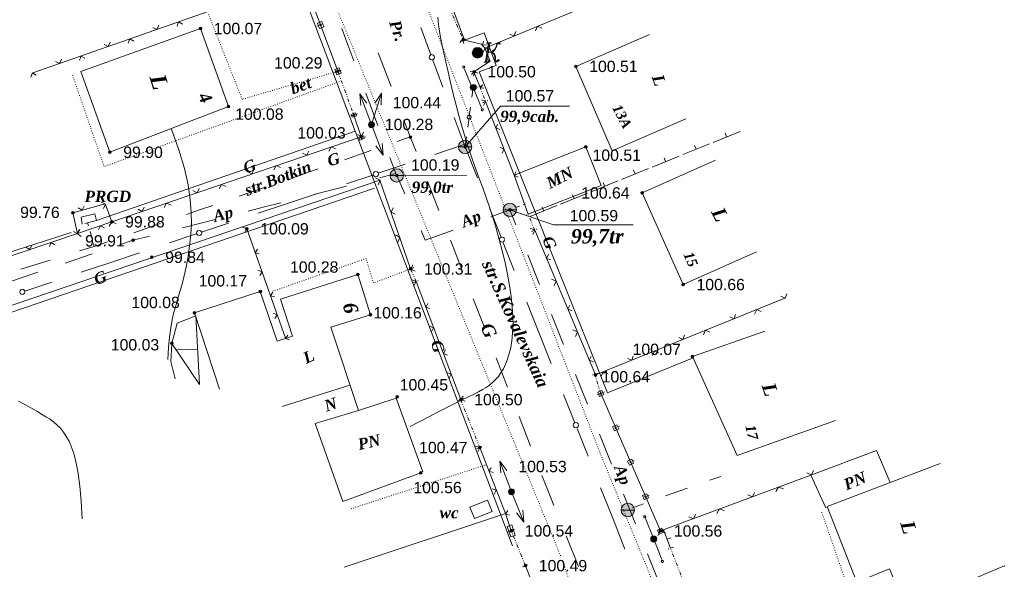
# Model space of a CAD drawing. Header units: millimetres. Extents: x 9396 to 25236, y 15106 to 31102.
# Tile 135 of 256: x 11527 to 11674, y 16177 to 16259. Entities that reach past the tile are written whole.
import ezdxf
from ezdxf.enums import TextEntityAlignment as Align

# ---------------------------------------------------------------- set-up
doc = ezdxf.new("R2010")
doc.units = ezdxf.units.MM
for name, pattern in [('DIVIDE', [1.25, 0.5, -0.25, 0, -0.25, 0, -0.25]), ('DOT', [0.25, 0, -0.25]), ('HIDDEN', [0.375, 0.25, -0.125])]:
    doc.linetypes.add(name, pattern=pattern)
for name, color, linetype, lineweight, true_color in [('1001010', 7, 'Continuous', 9, 0x000000), ('10010110', 7, 'Continuous', 20, 0xa25100), ('1060000', 7, 'Continuous', 9, 0x000000), ('1070000', 7, 'DOT', 9, 0x000000), ('2030012', 7, 'Continuous', 9, 0x000000), ('21100200', 7, 'HIDDEN', 0, 0x800080), ('3000105', 7, 'DIVIDE', 9, 0x000000), ('3000113', 7, 'Continuous', 9, 0x000000), ('3000130', 7, 'Continuous', 9, 0x000000), ('3000220', 7, 'Continuous', 9, 0x000000), ('3000260', 7, 'Continuous', 9, 0x000000), ('5010210', 7, 'Continuous', 20, 0x008000), ('5010410', 7, 'Continuous', 9, 0x000000), ('5010420', 7, 'Continuous', 9, 0x000000), ('6011210', 1, 'Continuous', 9, 0xff0000), ('8010110', 7, 'Continuous', 20, 0x0080ff), ('8010120', 7, 'Continuous', 20, 0x0080ff), ('9010110', 7, 'Continuous', 9, 0x000000), ('9010120', 7, 'Continuous', 20, 0x000000)]:
    doc.layers.add(name, color=color, linetype=linetype, lineweight=lineweight, true_color=true_color)
doc.styles.add('1', font='timesbi.ttf', dxfattribs={"height": 0.00127})
doc.styles.add('10', font='timesbi.ttf', dxfattribs={"height": 0.001481})
doc.styles.add('12', font='timesbi.ttf', dxfattribs={"height": 0.001693})
doc.styles.add('2', font='timesbi.ttf', dxfattribs={"height": 0.001693})
doc.styles.add('3', font='timesbi.ttf', dxfattribs={"height": 0.001693})
doc.styles.add('9', font='timesbi.ttf', dxfattribs={"height": 0.001693})
doc.styles.add('F2', font='arial.ttf', dxfattribs={"height": 0.001693})

# ---------------------------------------------------------------- blocks, each defined once
blk = doc.blocks.new('SYMBOL21100200')
at = {"true_color": 0x800080}
h = blk.add_hatch(color=216, dxfattribs=at)
edge = h.paths.add_edge_path()
edge.add_arc((0, 0), 0.1, 0, 360)
at = {"color": 216, "linetype": 'Continuous', "lineweight": 0, "true_color": 0x800080}
blk.add_circle((0, 0), 0.1, dxfattribs=at)
blk = doc.blocks.new('SYMBOL5010410')
at = {"true_color": 0xffffff}
for points in [[(0.6715, 0.711), (0.8295, 0.711), (0.5925, -0.6715), (0.474, -0.711), (0.7505, -0.711), (0.6715, -0.6715), (0.9085, 0.711), (1.027, 0.711), (1.027, 0.7505), (0.711, 0.7505)], [(1, 0.05), (1.15, 0.15), (1.3035, 0.2765), (1.3825, 0.474), (1.4615, 0.711), (1.5405, 0.7505), (1.659, 0.7505), (1.6985, 0.6715), (1.659, 0.632), (1.58, 0.6715), (1.5405, 0.711), (1.4615, 0.632), (1.422, 0.4345), (1.264, 0.158), (1.106, 0.0395), (1.264, -0.079), (1.343, -0.316), (1.343, -0.553), (1.3825, -0.632), (1.501, -0.5925), (1.58, -0.5135), (1.6195, -0.5925), (1.4615, -0.6715), (1.3825, -0.711), (1.3035, -0.6715), (1.3035, -0.553), (1.3035, -0.316), (1.2245, -0.1185), (1.106, 0)], [(-0.0395, -0.0395), (0.0395, -0.0395), (0.0395, 0.0395), (-0.0395, 0.0395)]]:
    blk.add_hatch(color=7, dxfattribs=at).paths.add_polyline_path(points)
h = blk.add_hatch(color=7, dxfattribs=at)
edge = h.paths.add_edge_path()
edge.add_arc((0, 0), 0.395, 0, 360)
at = {"color": 18, "linetype": 'Continuous', "lineweight": 0, "true_color": 0x000000, "flags": 128}
for points in [[(0.6715, 0.711), (0.8295, 0.711), (0.5925, -0.6715), (0.474, -0.711), (0.7505, -0.711), (0.6715, -0.6715), (0.9085, 0.711), (1.027, 0.711), (1.027, 0.7505), (0.711, 0.7505), (0.6715, 0.711)], [(1, 0.05), (1, 0.05), (1.15, 0.15), (1.3035, 0.2765), (1.3825, 0.474), (1.4615, 0.711), (1.5405, 0.7505), (1.659, 0.7505), (1.6985, 0.6715), (1.659, 0.632), (1.58, 0.6715), (1.5405, 0.711), (1.4615, 0.632), (1.422, 0.4345), (1.264, 0.158), (1.106, 0.0395), (1.264, -0.079), (1.343, -0.316), (1.343, -0.553), (1.3825, -0.632), (1.501, -0.5925), (1.58, -0.5135), (1.6195, -0.5925), (1.4615, -0.6715), (1.3825, -0.711), (1.3035, -0.6715), (1.3035, -0.553), (1.3035, -0.316), (1.2245, -0.1185), (1.106, 0), (1, 0.05)], [(-0.0395, -0.0395), (0.0395, -0.0395), (0.0395, 0.0395), (-0.0395, 0.0395)]]:
    blk.add_lwpolyline(points, close=True, dxfattribs=at)
blk.add_lwpolyline([(1, 0.05), (0.8, 0.05)], dxfattribs=at)
at = {"color": 3, "linetype": 'Continuous', "lineweight": 0, "true_color": 0x00ea00}
blk.add_circle((0, 0), 0.395, dxfattribs=at)
blk = doc.blocks.new('SYMBOL5010420')
at = {"true_color": 0xffffff}
h = blk.add_hatch(color=7, dxfattribs=at)
edge = h.paths.add_edge_path()
edge.add_arc((0, 0), 0.5, 0, 360)
at = {"color": 18, "linetype": 'Continuous', "lineweight": 9, "true_color": 0x000000, "flags": 128}
blk.add_lwpolyline([(-0.5, 0), (0.5, 0)], dxfattribs=at)
at = {"color": 18, "linetype": 'Continuous', "lineweight": 9, "true_color": 0x000000}
blk.add_circle((0, 0), 0.5, dxfattribs=at)
blk = doc.blocks.new('SYMBOL2030012')
at = {"true_color": 0xffffff}
h = blk.add_hatch(color=7, dxfattribs=at)
edge = h.paths.add_edge_path()
edge.add_arc((0, 0), 0.225, 0, 360)
at = {"true_color": 0x000000}
h = blk.add_hatch(color=18, dxfattribs=at)
edge = h.paths.add_edge_path()
edge.add_arc((0, 0), 0.05, 0, 360)
at = {"color": 18, "linetype": 'Continuous', "lineweight": 0, "true_color": 0x000000}
for radius in [0.225, 0.05]:
    blk.add_circle((0, 0), radius, dxfattribs=at)

msp = doc.modelspace()

# ---------------------------------------------------------------- linework, layer by layer
at = {"layer": '1001010', "color": 253}
for p, q in [((11535.8, 16251.43), (11553.69, 16257.84)), ((11611.31, 16240.15), (11600.58, 16235.91)), ((11630.68, 16238.18), (11619.73, 16233.28)), ((11625.86, 16219.55), (11619.73, 16233.28)), ((11536.38, 16228.69), (11538.13, 16229.12)), ((11636.82, 16224.45), (11625.86, 16219.55)), ((11577.22, 16221.06), (11565.66, 16217.36)), ((11577.22, 16221.06), (11579.12, 16215.06)), ((11562.64, 16218.54), (11552.8, 16215.33)), ((11562.64, 16218.54), (11565.15, 16211.11)), ((11565.66, 16217.36), (11567.43, 16211.84)), ((11552.8, 16215.33), (11556.52, 16203.92)), ((11627.27, 16208.81), (11638.06, 16212.59)), ((11567.43, 16211.84), (11565.15, 16211.11)), ((11550.14, 16209.81), (11553.25, 16209.88)), ((11627.27, 16208.81), (11633.94, 16194.02)), ((11576.04, 16204.54), (11565.89, 16201.34)), ((11582.93, 16202.59), (11586.96, 16191.55)), ((11577.31, 16200.75), (11570.84, 16198.78)), ((11633.94, 16194.02), (11648.66, 16199.26)), ((11593.96, 16186.28, 2.33), (11596.61, 16187.34, 2.33))]:
    msp.add_line(p, q, dxfattribs=at)
for points in [[(11553.69, 16257.84, 0), (11557.86, 16246.18, 0), (11540.15, 16239.34, 0), (11535.8, 16251.43, 0)], [(11626.29, 16244.33, 0), (11615.27, 16239.57, 0), (11609.82, 16252.18, 0), (11620.84, 16256.94, 0)], [(11600.58, 16235.91, 0), (11602.69, 16230.09, 0), (11613.59, 16234.39, 0), (11611.31, 16240.15, 0)], [(11538.13, 16229.12, 0), (11537.91, 16230.14, 0), (11535.87, 16229.63, 0), (11536.01, 16228.61, 0)], [(11552.99, 16214.91, 0), (11550.19, 16213.81, 0), (11549.43, 16210.77, 0), (11549.27, 16208.04, 0), (11549.91, 16205.49, 0)], [(11552.99, 16214.91, 0), (11553.52, 16204.62, 0), (11549.43, 16210.77, 0)], [(11579.12, 16215.06, 0), (11573.16, 16213.17, 0), (11577.31, 16200.75, 0), (11582.93, 16202.59, 0)], [(11586.62, 16191.42, 0), (11574.98, 16187.11, 0), (11570.84, 16198.78, 0)], [(11647.22, 16186.2, 47.35), (11644.98, 16191.09, 47.35), (11654.8, 16194.75, 47.35), (11656.82, 16189.97, 47.35)], [(11673.89, 16177.51, 19.61), (11659.18, 16171.25, 16.99), (11656.71, 16177.06, 16.99), (11651.86, 16175.07, 16.99), (11647.39, 16186.37, 16.99), (11664.3, 16192.82, 16.99)], [(11596.61, 16187.34, 2.33), (11597.3, 16185.64, 2.33), (11594.65, 16184.58, 2.33), (11593.96, 16186.28, 2.33)]]:
    msp.add_polyline3d(points, dxfattribs=at)
at = {"layer": '1001010'}
for p in [(11611.31, 16240.15), (11673.89, 16177.51, 19.61)]:
    msp.add_point(p, dxfattribs=at)
at = {"layer": '10010110'}
for points in [[(11589.17, 16259.52, 0), (11589.22, 16258.98, 0), (11589.28, 16258.41, 0), (11589.37, 16257.79, 0), (11589.5, 16257.08, 0), (11589.65, 16256.26, 0), (11589.85, 16255.3, 0), (11590.09, 16254.17, 0), (11590.38, 16252.86, 0), (11590.71, 16251.38, 0), (11591.08, 16249.78, 0), (11591.49, 16248.09, 0), (11591.92, 16246.36, 0), (11592.38, 16244.62, 0), (11592.86, 16242.9, 0), (11593.35, 16241.25, 0), (11593.85, 16239.7, 0), (11594.35, 16238.22, 0), (11594.86, 16236.79, 0), (11595.38, 16235.4, 0), (11595.89, 16234.01, 0), (11596.4, 16232.6, 0), (11596.91, 16231.14, 0), (11597.41, 16229.61, 0), (11597.9, 16228, 0), (11598.37, 16226.32, 0), (11598.82, 16224.59, 0), (11599.23, 16222.85, 0), (11599.59, 16221.12, 0), (11599.9, 16219.42, 0), (11600.15, 16217.79, 0), (11600.32, 16216.25, 0), (11600.41, 16214.82, 0), (11600.43, 16213.5, 0), (11600.37, 16212.29, 0), (11600.26, 16211.17, 0), (11600.09, 16210.16, 0), (11599.87, 16209.24, 0), (11599.6, 16208.4, 0), (11599.3, 16207.65, 0), (11598.98, 16206.98, 0), (11598.62, 16206.38, 0), (11598.23, 16205.84, 0), (11597.82, 16205.36, 0), (11597.37, 16204.93, 0), (11596.9, 16204.53, 0), (11596.39, 16204.18, 0), (11595.86, 16203.85, 0), (11595.28, 16203.53, 0), (11594.62, 16203.2, 0), (11593.79, 16202.8, 0), (11592.74, 16202.29, 0), (11591.41, 16201.63, 0), (11589.73, 16200.78, 0), (11587.63, 16199.7, 0), (11585.06, 16198.35, 0)], [(11548.82, 16208.34, 0), (11548.91, 16210.13, 0), (11549.06, 16211.7, 0), (11549.25, 16213.09, 0), (11549.47, 16214.32, 0), (11549.72, 16215.42, 0), (11549.98, 16216.4, 0), (11550.25, 16217.31, 0), (11550.51, 16218.17, 0), (11550.76, 16218.99, 0), (11550.99, 16219.81, 0), (11551.22, 16220.65, 0), (11551.42, 16221.51, 0), (11551.62, 16222.44, 0), (11551.8, 16223.44, 0), (11551.97, 16224.54, 0), (11552.12, 16225.75, 0), (11552.26, 16227.11, 0), (11552.34, 16228.63, 0), (11552.32, 16230.35, 0), (11552.17, 16232.28, 0), (11551.84, 16234.47, 0), (11551.28, 16236.93, 0), (11550.47, 16239.7, 0), (11549.34, 16242.8, 0)], [(11536.02, 16184.55, 27.67), (11535.86, 16187.2, 27.67), (11535.66, 16189.44, 27.67), (11535.4, 16191.32, 27.67), (11535.11, 16192.88, 27.67), (11534.78, 16194.18, 27.67), (11534.42, 16195.25, 27.67), (11534.03, 16196.13, 27.67), (11533.62, 16196.87, 27.67), (11533.19, 16197.51, 27.67), (11532.74, 16198.07, 27.67), (11532.26, 16198.56, 27.67), (11531.74, 16199, 27.67), (11531.19, 16199.42, 27.67), (11530.58, 16199.81, 27.67), (11529.92, 16200.21, 27.67), (11529.2, 16200.62, 27.67), (11528.41, 16201.07, 27.67), (11527.52, 16201.56, 27.67), (11526.5, 16202.11, 27.67)]]:
    msp.add_polyline3d(points, dxfattribs=at)
at = {"layer": '1060000', "color": 253}
msp.add_line((11583.05, 16235.88), (11593.53, 16235.92), dxfattribs=at)
for points in [[(11593.26, 16240.15, 0), (11598.56, 16246.24, 0), (11608.87, 16246.24, 0)], [(11599.94, 16230.72, 0), (11606.49, 16228.51, 0), (11618.4, 16228.51, 0)]]:
    msp.add_polyline3d(points, dxfattribs=at)
at = {"layer": '1070000', "color": 253}
for p, q in [((11613.36, 16194.61), (11581.03, 16277.9)), ((11607.54, 16179), (11573.61, 16261.97)), ((11640.1, 16129.2, 14.21), (11613.36, 16194.61, 10.07)), ((11596.27, 16192.57), (11576.15, 16186.03))]:
    msp.add_line(p, q, dxfattribs=at)
for points in [[(11574.24, 16251.44, 0), (11559.92, 16247.26, 0), (11554.89, 16259.96, 0)], [(11574.47, 16249.9, 0), (11539.28, 16237.2, 0), (11534.52, 16250.96, 0)], [(11585.12, 16221.89, 0), (11579.55, 16219.8, 0), (11578.47, 16223.45, 0), (11564.48, 16218.56, 0)], [(11630.39, 16163.66, 16.66), (11650.86, 16173.2, 16.66), (11646.54, 16185.69, 16.66)], [(11607.76, 16178.32, 12.14), (11619.3, 16146.77, 12.14), (11619.5, 16142.19, 12.14), (11618.17, 16137.1, 12.14), (11606.16, 16132.39, 12.14)]]:
    msp.add_polyline3d(points, dxfattribs=at)
at = {"layer": '3000105', "color": 253}
for p, q in [((11589.17, 16265.15), (11592.98, 16256.15)), ((11592.52, 16255.96), (11593.53, 16256.39)), ((11574.71, 16251.61), (11573.68, 16251.23)), ((11574.24, 16251.44), (11576.62, 16244.89)), ((11595.9, 16249.37), (11594.88, 16248.97)), ((11595.44, 16249.19), (11596.33, 16246.93)), ((11595.86, 16246.75), (11596.88, 16247.15)), ((11576.15, 16244.72), (11577.19, 16245.09)), ((11603.16, 16230.28), (11602.14, 16229.87)), ((11603.67, 16227.7), (11602.69, 16230.09)), ((11603.2, 16227.51), (11604.22, 16227.93)), ((11585.58, 16222.09), (11584.57, 16221.65)), ((11585.93, 16220.02), (11585.12, 16221.89)), ((11585.47, 16219.82), (11586.48, 16220.26)), ((11613.15, 16206.3, 105.91), (11612.1, 16205.99, 105.91)), ((11613.54, 16203.29, 105.91), (11612.68, 16206.16, 105.91)), ((11613.06, 16203.14, 105.91), (11614.12, 16203.46, 105.91)), ((11593.08, 16202.55), (11592.06, 16202.14)), ((11592.61, 16202.36), (11595.45, 16195.19)), ((11594.99, 16195.01), (11596.01, 16195.41)), ((11600.63, 16182.92), (11599.61, 16182.51)), ((11602.28, 16177.53), (11600.17, 16182.74)), ((11624.44, 16180.31, 32.3), (11623.41, 16179.91, 32.3)), ((11627.12, 16172.09, 23.12), (11623.97, 16180.13, 41.48)), ((11601.82, 16177.34), (11602.84, 16177.76))]:
    msp.add_line(p, q, dxfattribs=at)
at = {"layer": '3000113', "color": 253}
for p, q in [((11514.6, 16212.81), (11580.53, 16235.16)), ((11599.29, 16185.32), (11575.2, 16177.29))]:
    msp.add_line(p, q, dxfattribs=at)
at = {"layer": '3000130', "color": 253}
for p, q in [((11574.24, 16251.44), (11569.03, 16265.42)), ((11571.09, 16258.17), (11571.33, 16258.26)), ((11573.68, 16251.23), (11573.91, 16251.32)), ((11576.62, 16244.89), (11577.72, 16241.67)), ((11577.19, 16245.08), (11576.95, 16245)), ((11578.36, 16241.67), (11578.12, 16241.59)), ((11613.54, 16203.29, 105.91), (11622.48, 16182.72, 105.91)), ((11614.09, 16203.53, 105.91), (11613.86, 16203.43, 105.91)), ((11616.33, 16198.39, 105.91), (11616.1, 16198.29, 105.91)), ((11618.56, 16193.24, 105.91), (11618.33, 16193.14, 105.91)), ((11620.8, 16188.09, 105.91), (11620.57, 16187.99, 105.91)), ((11600.17, 16182.74), (11599.29, 16185.32)), ((11599.6, 16182.55), (11599.84, 16182.63)), ((11623.04, 16182.93, 105.91), (11622.82, 16182.83, 105.91))]:
    msp.add_line(p, q, dxfattribs=at)
for points in [[(11572.13, 16258.1, 0), (11571.83, 16258.91, 0), (11571.17, 16258.66, 0), (11571.48, 16257.86, 0), (11572.13, 16258.1, 0)], [(11571.65, 16258.27, 0), (11571.71, 16258.29, 0), (11571.75, 16258.33, 0), (11571.77, 16258.38, 0), (11571.75, 16258.44, 0), (11571.71, 16258.48, 0), (11571.65, 16258.49, 0), (11571.6, 16258.48, 0), (11571.56, 16258.44, 0), (11571.54, 16258.38, 0), (11571.56, 16258.33, 0), (11571.6, 16258.29, 0), (11571.65, 16258.27, 0)], [(11574.72, 16251.16, 0), (11574.42, 16251.97, 0), (11573.76, 16251.73, 0), (11574.06, 16250.92, 0), (11574.72, 16251.16, 0)], [(11574.24, 16251.33, 0), (11574.3, 16251.35, 0), (11574.34, 16251.39, 0), (11574.35, 16251.44, 0), (11574.34, 16251.5, 0), (11574.3, 16251.54, 0), (11574.24, 16251.56, 0), (11574.18, 16251.54, 0), (11574.14, 16251.5, 0), (11574.13, 16251.44, 0), (11574.14, 16251.39, 0), (11574.18, 16251.35, 0), (11574.24, 16251.33, 0)], [(11576.22, 16244.98, 0), (11576.36, 16244.57, 0), (11577.02, 16244.8, 0), (11576.88, 16245.21, 0), (11576.22, 16244.98, 0)], [(11576.62, 16244.81, 0), (11576.67, 16244.82, 0), (11576.7, 16244.85, 0), (11576.71, 16244.89, 0), (11576.7, 16244.93, 0), (11576.67, 16244.96, 0), (11576.62, 16244.97, 0), (11576.58, 16244.96, 0), (11576.55, 16244.93, 0), (11576.54, 16244.89, 0), (11576.55, 16244.85, 0), (11576.58, 16244.82, 0), (11576.62, 16244.81, 0)], [(11577.39, 16241.57, 0), (11577.53, 16241.16, 0), (11578.19, 16241.38, 0), (11578.05, 16241.79, 0), (11577.39, 16241.57, 0)], [(11577.79, 16241.39, 0), (11577.83, 16241.4, 0), (11577.86, 16241.43, 0), (11577.87, 16241.47, 0), (11577.86, 16241.52, 0), (11577.83, 16241.55, 0), (11577.79, 16241.56, 0), (11577.75, 16241.55, 0), (11577.72, 16241.52, 0), (11577.71, 16241.47, 0), (11577.72, 16241.43, 0), (11577.75, 16241.4, 0), (11577.79, 16241.39, 0)], [(11613.09, 16203.45, 105.91), (11613.35, 16202.85, 105.91), (11613.99, 16203.13, 105.91), (11613.73, 16203.73, 105.91), (11613.09, 16203.45, 105.91)], [(11613.54, 16203.2, 105.91), (11613.59, 16203.21, 105.91), (11613.62, 16203.24, 105.91), (11613.64, 16203.29, 105.91), (11613.62, 16203.34, 105.91), (11613.59, 16203.38, 105.91), (11613.54, 16203.39, 105.91), (11613.49, 16203.38, 105.91), (11613.46, 16203.34, 105.91), (11613.44, 16203.29, 105.91), (11613.46, 16203.24, 105.91), (11613.49, 16203.21, 105.91), (11613.54, 16203.2, 105.91)], [(11615.32, 16198.31, 105.91), (11615.59, 16197.71, 105.91), (11616.23, 16197.99, 105.91), (11615.97, 16198.59, 105.91), (11615.32, 16198.31, 105.91)], [(11615.78, 16198.05, 105.91), (11615.82, 16198.06, 105.91), (11615.86, 16198.1, 105.91), (11615.87, 16198.15, 105.91), (11615.86, 16198.19, 105.91), (11615.82, 16198.23, 105.91), (11615.78, 16198.24, 105.91), (11615.73, 16198.23, 105.91), (11615.69, 16198.19, 105.91), (11615.68, 16198.15, 105.91), (11615.69, 16198.1, 105.91), (11615.73, 16198.06, 105.91), (11615.78, 16198.05, 105.91)], [(11617.56, 16193.16, 105.91), (11617.82, 16192.56, 105.91), (11618.46, 16192.84, 105.91), (11618.2, 16193.44, 105.91), (11617.56, 16193.16, 105.91)], [(11618.01, 16192.9, 105.91), (11618.06, 16192.92, 105.91), (11618.1, 16192.95, 105.91), (11618.11, 16193, 105.91), (11618.1, 16193.05, 105.91), (11618.06, 16193.08, 105.91), (11618.01, 16193.1, 105.91), (11617.96, 16193.08, 105.91), (11617.93, 16193.05, 105.91), (11617.92, 16193, 105.91), (11617.93, 16192.95, 105.91), (11617.96, 16192.92, 105.91), (11618.01, 16192.9, 105.91)], [(11619.8, 16188.01, 105.91), (11620.06, 16187.41, 105.91), (11620.7, 16187.69, 105.91), (11620.44, 16188.29, 105.91), (11619.8, 16188.01, 105.91)], [(11620.25, 16187.76, 105.91), (11620.3, 16187.77, 105.91), (11620.33, 16187.81, 105.91), (11620.35, 16187.85, 105.91), (11620.33, 16187.9, 105.91), (11620.3, 16187.94, 105.91), (11620.25, 16187.95, 105.91), (11620.2, 16187.94, 105.91), (11620.16, 16187.9, 105.91), (11620.15, 16187.85, 105.91), (11620.16, 16187.81, 105.91), (11620.2, 16187.77, 105.91), (11620.25, 16187.76, 105.91)], [(11600.77, 16182.07, 0), (11600.23, 16183.64, 0), (11599.57, 16183.41, 0), (11600.1, 16181.84, 0), (11600.77, 16182.07, 0)], [(11600.17, 16182.56, 0), (11600.26, 16182.58, 0), (11600.33, 16182.65, 0), (11600.35, 16182.74, 0), (11600.33, 16182.83, 0), (11600.26, 16182.9, 0), (11600.17, 16182.92, 0), (11600.08, 16182.9, 0), (11600.01, 16182.83, 0), (11599.99, 16182.74, 0), (11600.01, 16182.65, 0), (11600.08, 16182.58, 0), (11600.17, 16182.56, 0)], [(11622.04, 16182.85, 105.91), (11622.3, 16182.25, 105.91), (11622.95, 16182.53, 105.91), (11622.69, 16183.13, 105.91), (11622.04, 16182.85, 105.91)], [(11622.49, 16182.59, 105.91), (11622.54, 16182.6, 105.91), (11622.58, 16182.64, 105.91), (11622.59, 16182.69, 105.91), (11622.58, 16182.73, 105.91), (11622.54, 16182.77, 105.91), (11622.49, 16182.78, 105.91), (11622.45, 16182.77, 105.91), (11622.41, 16182.73, 105.91), (11622.4, 16182.69, 105.91), (11622.41, 16182.64, 105.91), (11622.45, 16182.6, 105.91), (11622.49, 16182.59, 105.91)]]:
    msp.add_polyline3d(points, close=True, dxfattribs=at)
at = {"layer": '3000220', "color": 253}
for p, q in [((11630.36, 16240.82), (11634.37, 16242.45)), ((11632.37, 16241.63), (11632.14, 16242.19)), ((11625.8, 16238.98), (11629.81, 16240.6)), ((11627.8, 16239.79), (11627.58, 16240.35)), ((11621.23, 16237.13), (11625.25, 16238.76)), ((11623.24, 16237.94), (11623.01, 16238.5)), ((11616.67, 16235.29), (11620.68, 16236.91)), ((11618.68, 16236.1), (11618.45, 16236.66)), ((11612.1, 16233.44), (11616.12, 16235.07)), ((11614.11, 16234.25), (11613.89, 16234.81)), ((11607.54, 16231.6), (11611.56, 16233.22)), ((11609.55, 16232.41), (11609.32, 16232.97)), ((11602.98, 16229.75), (11606.99, 16231.38)), ((11604.99, 16230.56), (11604.76, 16231.12)), ((11622.94, 16182.89, 41.48), (11623.97, 16180.13, 41.48)), ((11623.46, 16181.51, 41.48), (11624.02, 16181.72, 41.48)), ((11602.28, 16177.53, 6.63), (11603.86, 16173.61, 6.63))]:
    msp.add_line(p, q, dxfattribs=at)
at = {"layer": '3000260', "color": 253}
for p, q in [((11596.23, 16254.91), (11631.9, 16269.7)), ((11594.59, 16251.38), (11595.44, 16249.19)), ((11596.33, 16246.93), (11600.58, 16235.91)), ((11540.41, 16228.93), (11577.72, 16241.67)), ((11580.53, 16235.16), (11585.12, 16221.89)), ((11535.28, 16227.17), (11517.23, 16221.14)), ((11560.63, 16227.89), (11566.4, 16211.53)), ((11585.93, 16220.02), (11592.61, 16202.36)), ((11595.45, 16195.19), (11599.29, 16185.32)), ((11622.48, 16182.72, 32.26), (11644.98, 16191.09, 62.44))]:
    msp.add_line(p, q, dxfattribs=at)
for points in [[(11569.03, 16265.42, 0), (11553.01, 16259.72, 0), (11528.6, 16251.21, 0)], [(11547.48, 16258.32, 0), (11547.18, 16257.69, 0), (11546.57, 16258.01, 0)], [(11551, 16258.49, 0), (11550.42, 16258.82, 0), (11550.18, 16258.21, 0)], [(11603.77, 16257.5, 0), (11604.08, 16258.17, 0), (11604.75, 16257.9, 0)], [(11543.71, 16255.95, 0), (11543.13, 16256.28, 0), (11542.89, 16255.66, 0)], [(11593.09, 16255.61, 0), (11592.89, 16256.18, 0), (11592.48, 16255.76, 0)], [(11594.59, 16251.38, 0), (11597, 16252.98, 0), (11596.23, 16254.91, 0), (11595.73, 16255.49, 0), (11592.98, 16256.15, 0)], [(11599.95, 16257, 0), (11600.6, 16256.73, 0), (11600.84, 16257.37, 0)], [(11540.19, 16255.78, 0), (11539.89, 16255.15, 0), (11539.28, 16255.46, 0)], [(11596.45, 16255.42, 0), (11595.84, 16255.36, 0), (11596, 16255.95, 0)], [(11595.93, 16254.25, 0), (11596.24, 16254.92, 0), (11596.91, 16254.65, 0)], [(11532.9, 16253.24, 0), (11532.6, 16252.6, 0), (11531.99, 16252.92, 0)], [(11536.42, 16253.41, 0), (11535.84, 16253.73, 0), (11535.6, 16253.12, 0)], [(11596.58, 16252.69, 0), (11596.92, 16253.17, 0), (11596.34, 16253.27, 0)], [(11529.13, 16250.86, 0), (11528.55, 16251.19, 0), (11528.31, 16250.58, 0)], [(11594.02, 16251.48, 0), (11594.59, 16251.38, 0), (11594.23, 16250.94, 0)], [(11594.58, 16250.78, 0), (11594.6, 16251.39, 0), (11595.16, 16251.16, 0)], [(11595.89, 16249.41, 0), (11595.52, 16248.99, 0), (11596.08, 16248.93, 0)], [(11595.69, 16247.2, 0), (11596.33, 16246.92, 0), (11596.03, 16246.31, 0)], [(11598.16, 16243.56, 0), (11597.86, 16242.97, 0), (11598.47, 16242.76, 0)], [(11577.15, 16242.01, 0), (11577.78, 16241.7, 0), (11578.07, 16242.32, 0)], [(11572.86, 16239.49, 0), (11573.22, 16240.14, 0), (11573.88, 16239.84, 0)], [(11598.43, 16240.09, 0), (11599.07, 16239.81, 0), (11598.78, 16239.2, 0)], [(11568.95, 16239.21, 0), (11569.58, 16238.9, 0), (11569.87, 16239.52, 0)], [(11564.66, 16236.69, 0), (11565.02, 16237.34, 0), (11565.68, 16237.04, 0)], [(11560.75, 16236.41, 0), (11561.38, 16236.1, 0), (11561.67, 16236.72, 0)], [(11579.88, 16235.54, 0), (11580.54, 16235.15, 0), (11580.25, 16234.47, 0)], [(11600.91, 16236.44, 0), (11600.6, 16235.86, 0), (11601.22, 16235.64, 0)], [(11556.46, 16233.89, 0), (11556.82, 16234.54, 0), (11557.49, 16234.24, 0)], [(11552.55, 16233.61, 0), (11553.18, 16233.29, 0), (11553.47, 16233.92, 0)], [(11535.39, 16231.03, 0), (11535.98, 16230.67, 0), (11536.28, 16231.28, 0)], [(11538.82, 16231.9, 0), (11539.47, 16231.58, 0), (11539.17, 16230.93, 0)], [(11544.35, 16230.81, 0), (11544.98, 16230.49, 0), (11545.27, 16231.12, 0)], [(11548.26, 16231.08, 0), (11548.62, 16231.74, 0), (11549.29, 16231.43, 0)], [(11582.48, 16231.05, 0), (11582.18, 16230.4, 0), (11582.82, 16230.09, 0)], [(11539.34, 16228.04, 0), (11538.73, 16228.36, 0), (11538.46, 16227.74, 0)], [(11540.06, 16228.28, 0), (11540.42, 16228.93, 0), (11541.09, 16228.63, 0)], [(11535.56, 16227.8, 0), (11535.27, 16227.17, 0), (11534.68, 16227.5, 0)], [(11535.87, 16226.77, 0), (11535.27, 16227.19, 0), (11535.66, 16227.78, 0)], [(11560.01, 16228.13, 0), (11560.63, 16227.89, 0), (11560.3, 16227.33, 0)], [(11582.83, 16226.98, 0), (11583.49, 16226.6, 0), (11583.2, 16225.91, 0)], [(11603.01, 16227.99, 0), (11603.67, 16227.7, 0), (11603.41, 16227.04, 0)], [(11603.67, 16227.7, 0), (11612.75, 16206.05, 0), (11641.06, 16217.51, 0)], [(11528.48, 16225.43, 0), (11528.19, 16224.81, 0), (11527.59, 16225.14, 0)], [(11531.89, 16225.52, 0), (11531.33, 16225.86, 0), (11531.1, 16225.25, 0)], [(11562.23, 16224.85, 0), (11561.89, 16224.32, 0), (11562.49, 16224.13, 0)], [(11605.72, 16224.09, 0), (11605.44, 16223.46, 0), (11606.08, 16223.24, 0)], [(11585.44, 16222.5, 0), (11585.14, 16221.84, 0), (11585.77, 16221.54, 0)], [(11562.28, 16221.71, 0), (11562.89, 16221.47, 0), (11562.56, 16220.91, 0)], [(11585.3, 16220.28, 0), (11585.93, 16220.02, 0), (11585.62, 16219.42, 0)], [(11606.2, 16220.38, 0), (11606.86, 16220.09, 0), (11606.59, 16219.43, 0)], [(11564.49, 16218.43, 0), (11564.15, 16217.9, 0), (11564.75, 16217.71, 0)], [(11640.49, 16217.82, 0), (11641.12, 16217.53, 0), (11641.35, 16218.17, 0)], [(11587.71, 16216.74, 0), (11587.39, 16216.16, 0), (11588, 16215.96, 0)], [(11608.91, 16216.49, 0), (11608.63, 16215.86, 0), (11609.27, 16215.63, 0)], [(11564.54, 16215.29, 0), (11565.16, 16215.05, 0), (11564.83, 16214.49, 0)], [(11632.84, 16214.72, 0), (11633.47, 16214.44, 0), (11633.7, 16215.07, 0)], [(11636.56, 16215.15, 0), (11636.86, 16215.81, 0), (11637.52, 16215.54, 0)], [(11566.76, 16212.02, 0), (11566.42, 16211.48, 0), (11567.01, 16211.29, 0)], [(11587.92, 16213.35, 0), (11588.55, 16213.09, 0), (11588.25, 16212.49, 0)], [(11609.38, 16212.77, 0), (11610.05, 16212.48, 0), (11609.78, 16211.82, 0)], [(11625.2, 16211.63, 0), (11625.83, 16211.34, 0), (11626.06, 16211.98, 0)], [(11628.92, 16212.06, 0), (11629.22, 16212.72, 0), (11629.87, 16212.44, 0)], [(11590.33, 16209.81, 0), (11590.01, 16209.24, 0), (11590.62, 16209.03, 0)], [(11621.27, 16208.96, 0), (11621.57, 16209.62, 0), (11622.23, 16209.35, 0)], [(11612.1, 16208.88, 0), (11611.82, 16208.25, 0), (11612.46, 16208.02, 0)], [(11617.55, 16208.53, 0), (11618.18, 16208.25, 0), (11618.41, 16208.88, 0)], [(11590.54, 16206.43, 0), (11591.18, 16206.16, 0), (11590.87, 16205.56, 0)], [(11613.63, 16205.87, 0), (11613.93, 16206.53, 0), (11614.58, 16206.25, 0)], [(11592.95, 16202.89, 0), (11592.64, 16202.31, 0), (11593.25, 16202.11, 0)], [(11594.83, 16195.41, 0), (11595.46, 16195.19, 0), (11595.14, 16194.62, 0)], [(11597.16, 16192.18, 0), (11596.83, 16191.64, 0), (11597.44, 16191.47, 0)], [(11644.36, 16191.39, 47.35), (11645.04, 16191.11, 47.35), (11645.35, 16191.76, 47.35)], [(11597.31, 16189.03, 0), (11597.93, 16188.8, 0), (11597.62, 16188.23, 0)], [(11635.54, 16188.11, 47.35), (11636.22, 16187.83, 47.35), (11636.53, 16188.48, 47.35)], [(11639.74, 16188.61, 47.35), (11640.13, 16189.29, 47.35), (11640.85, 16189.02, 47.35)], [(11599.64, 16185.8, 0), (11599.31, 16185.25, 0), (11599.92, 16185.08, 0)], [(11630.92, 16185.33, 47.35), (11631.31, 16186.01, 47.35), (11632.03, 16185.74, 47.35)], [(11626.72, 16184.83, 47.35), (11627.4, 16184.55, 47.35), (11627.71, 16185.2, 47.35)], [(11622.1, 16182.05, 47.35), (11622.49, 16182.72, 47.35), (11623.21, 16182.46, 47.35)]]:
    msp.add_polyline3d(points, dxfattribs=at)
msp.add_polyline3d([(11535.28, 16227.17, 0), (11534.62, 16230.3, 0), (11539.45, 16231.63, 0), (11540.41, 16228.93, 0), (11535.28, 16227.17, 0)], close=True, dxfattribs=at)
at = {"layer": '5010210'}
for p, q in [((11574.82, 16257.82), (11575.72, 16255.41)), ((11575.72, 16255.41), (11576.61, 16253)), ((11580.2, 16243.36), (11578.41, 16248.18)), ((11582, 16238.55), (11582.89, 16236.14)), ((11582.89, 16236.14), (11580.44, 16235.52)), ((11583.06, 16235.88), (11584.26, 16233.13)), ((11570.62, 16233.03), (11575.53, 16234.27)), ((11563.26, 16231.17), (11560.8, 16230.55)), ((11565.71, 16231.79), (11563.26, 16231.17)), ((11600.79, 16231.06), (11601.37, 16231.29)), ((11602.23, 16231.63), (11601.94, 16231.52)), ((11597.11, 16229.71), (11599.93, 16230.72)), ((11600.22, 16230.84), (11599.93, 16230.72)), ((11600.83, 16228.49), (11599.93, 16230.72)), ((11536.82, 16228.8), (11536.94, 16228.36)), ((11550.99, 16228.06), (11555.89, 16229.3)), ((11537.44, 16226.59), (11537.19, 16227.47)), ((11546.08, 16226.82), (11543.62, 16226.2)), ((11537.68, 16225.71), (11537.81, 16225.27)), ((11541.59, 16225.51), (11543.62, 16226.2)), ((11537.51, 16224.14), (11533.44, 16222.77)), ((11602.62, 16224.02), (11604.41, 16219.55)), ((11527.33, 16220.72), (11529.37, 16221.41)), ((11525.29, 16220.04), (11527.33, 16220.72)), ((11607.1, 16212.84), (11606.2, 16215.07)), ((11607.99, 16210.6), (11607.1, 16212.84)), ((11609.78, 16206.13), (11611.57, 16201.66)), ((11614.26, 16194.95), (11613.36, 16197.19)), ((11615.15, 16192.72), (11614.26, 16194.95)), ((11631.49, 16190.89, 10.23), (11629.84, 16190.31, 10.23)), ((11623.24, 16187.96, 10.23), (11626.54, 16189.13, 10.23)), ((11616.95, 16188.25), (11618.74, 16183.78)), ((11619.94, 16186.79, 10.23), (11618.29, 16186.2, 10.23)), ((11621.42, 16177.07), (11620.53, 16179.31)), ((11622.32, 16174.83), (11621.42, 16177.07))]:
    msp.add_line(p, q, dxfattribs=at)
msp.add_polyline3d([(11591.47, 16227.7, 0), (11587.3, 16226.21, 0), (11586.67, 16227.64, 0)], dxfattribs=at)
at = {"layer": '6011210'}
for p, q in [((11579.26, 16243.5), (11577.5, 16248.07)), ((11579.26, 16243.5), (11580.78, 16248.16)), ((11579.26, 16243.48), (11581, 16238.9)), ((11600.19, 16188.58), (11598.44, 16193.16)), ((11600.19, 16188.58), (11602.06, 16184.06))]:
    msp.add_line(p, q, dxfattribs=at)
for points in [[(11577.65, 16246.31, 0), (11577.5, 16248.07, 0), (11577.5, 16248.07, 0), (11578.58, 16246.66, 0)], [(11579.78, 16246.69, 0), (11580.78, 16248.16, 0), (11580.78, 16248.16, 0), (11580.73, 16246.38, 0)], [(11580.86, 16240.67, 0), (11581, 16238.9, 0), (11581, 16238.9, 0), (11579.93, 16240.31, 0)], [(11598.58, 16191.4, 0), (11598.44, 16193.16, 0), (11598.44, 16193.16, 0), (11599.51, 16191.75, 0)], [(11601.87, 16185.82, 0), (11602.06, 16184.06, 0), (11602.06, 16184.06, 0), (11600.94, 16185.44, 0)]]:
    msp.add_polyline3d(points, dxfattribs=at)
at = {"layer": '8010110'}
for p, q in [((11576.81, 16242.48, 2.39), (11600.37, 16180.51)), ((11516.5, 16212.4), (11579.73, 16233.95))]:
    msp.add_line(p, q, dxfattribs=at)
for points in [[(11561.79, 16338.59, 0), (11564.86, 16329.2, 0), (11578.69, 16293.18, 0), (11589.44, 16266.21, 0), (11593.19, 16256.1, 0), (11596.1, 16257.18, 0), (11597.9, 16252.31, 0)], [(11538.13, 16229.12, 0), (11576.81, 16242.48, 0), (11563.67, 16277.31, 0), (11559.57, 16275.76, 0)], [(11597.9, 16252.31, 0), (11595.35, 16251.37, 0), (11614.54, 16203.39, 0), (11627.37, 16208.61, 0)], [(11462.12, 16213.45, 0), (11469.61, 16215.17, 0), (11472.4, 16207.46, 0), (11534.36, 16227.34, 0)]]:
    msp.add_polyline3d(points, dxfattribs=at)
at = {"layer": '8010120'}
for p, q in [((11580.27, 16254.21), (11582.19, 16249.18)), ((11585.07, 16241.63), (11584.11, 16244.14)), ((11583.1, 16240.95), (11585.07, 16241.63)), ((11585.92, 16239.43), (11585.07, 16241.63)), ((11579.16, 16239.58), (11575.22, 16238.22)), ((11567.35, 16235.49), (11569.31, 16236.18)), ((11569.31, 16236.18), (11571.28, 16236.86)), ((11563.41, 16234.13), (11559.47, 16232.77)), ((11587.64, 16235.03), (11589.35, 16230.63)), ((11553.56, 16230.72), (11555.53, 16231.4)), ((11551.59, 16230.04), (11553.56, 16230.72)), ((11547.65, 16228.68), (11543.71, 16227.31)), ((11535.61, 16224.58), (11537.81, 16225.27)), ((11537.81, 16225.27), (11539.78, 16225.95)), ((11591.92, 16224.02), (11591.06, 16226.22)), ((11592.77, 16221.82), (11591.92, 16224.02)), ((11531.22, 16223.21), (11526.82, 16221.84)), ((11594.48, 16217.42), (11596.2, 16213.02)), ((11598.76, 16206.42), (11597.91, 16208.62)), ((11599.62, 16204.22), (11598.76, 16206.42)), ((11601.33, 16199.82), (11603.04, 16195.42)), ((11605.61, 16188.81), (11604.75, 16191.01)), ((11606.53, 16186.54, 4.83), (11605.61, 16188.81, 4.83)), ((11608.36, 16181.98, 4.83), (11610.2, 16177.42, 4.83))]:
    msp.add_line(p, q, dxfattribs=at)
at = {"layer": '9010110', "color": 253}
for p, q in [((11594.44, 16248.73), (11593.18, 16251.78)), ((11594.48, 16249.03), (11595.7, 16245.96)), ((11621.47, 16181.52), (11620.25, 16184.58)), ((11621.47, 16181.52, 4.32), (11622.66, 16178.44, 4.32))]:
    msp.add_line(p, q, dxfattribs=at)
for points in [[(11593.21, 16252.06, 0), (11593.19, 16252.14, 0), (11593.14, 16252.19, 0), (11593.06, 16252.21, 0), (11592.99, 16252.19, 0), (11592.93, 16252.14, 0), (11592.91, 16252.06, 0), (11592.93, 16251.99, 0), (11592.99, 16251.93, 0), (11593.06, 16251.91, 0), (11593.14, 16251.93, 0), (11593.19, 16251.99, 0), (11593.21, 16252.06, 0)], [(11595.97, 16245.68, 0), (11595.95, 16245.76, 0), (11595.89, 16245.81, 0), (11595.82, 16245.83, 0), (11595.74, 16245.81, 0), (11595.69, 16245.76, 0), (11595.67, 16245.68, 0), (11595.69, 16245.61, 0), (11595.74, 16245.55, 0), (11595.82, 16245.53, 0), (11595.89, 16245.55, 0), (11595.95, 16245.61, 0), (11595.97, 16245.68, 0)], [(11620.28, 16184.86, 0), (11620.26, 16184.94, 0), (11620.21, 16184.99, 0), (11620.13, 16185.01, 0), (11620.06, 16184.99, 0), (11620, 16184.94, 0), (11619.98, 16184.86, 0), (11620, 16184.79, 0), (11620.06, 16184.73, 0), (11620.13, 16184.71, 0), (11620.21, 16184.73, 0), (11620.26, 16184.79, 0), (11620.28, 16184.86, 0)], [(11622.92, 16178.16, 4.32), (11622.9, 16178.24, 4.32), (11622.84, 16178.29, 4.32), (11622.77, 16178.31, 4.32), (11622.69, 16178.29, 4.32), (11622.64, 16178.24, 4.32), (11622.62, 16178.16, 4.32), (11622.64, 16178.09, 4.32), (11622.69, 16178.03, 4.32), (11622.77, 16178.01, 4.32), (11622.84, 16178.03, 4.32), (11622.9, 16178.09, 4.32), (11622.92, 16178.16, 4.32)]]:
    msp.add_polyline3d(points, close=True, dxfattribs=at)
at = {"layer": '9010120', "color": 253}
for p, q in [((11586.62, 16258), (11588.15, 16253.89)), ((11588.45, 16253.09), (11589.94, 16249.08)), ((11594.48, 16249.03), (11594.28, 16247.58)), ((11593.89, 16244.74), (11594.07, 16246.07)), ((11593.26, 16240.15), (11591.63, 16244.52)), ((11593.66, 16243.11), (11593.85, 16244.47)), ((11593.46, 16241.63), (11593.26, 16240.15)), ((11588.73, 16239.01), (11593.14, 16240.48)), ((11595.1, 16235.53), (11593.26, 16240.15)), ((11584.32, 16237.54), (11580.27, 16236.19)), ((11579.48, 16235.93), (11575.51, 16234.61)), ((11566.7, 16231.67), (11571.02, 16233.11)), ((11562.3, 16230.21), (11566.7, 16231.67)), ((11596.94, 16230.9), (11598.63, 16226.65)), ((11557.89, 16228.74), (11553.84, 16227.39)), ((11553.04, 16227.12), (11549.08, 16225.8)), ((11598.96, 16225.81), (11600.62, 16221.65)), ((11540.27, 16222.87), (11544.58, 16224.31)), ((11535.86, 16221.4), (11540.27, 16222.87)), ((11531.45, 16219.93), (11527.4, 16218.58)), ((11604.3, 16212.4), (11602.49, 16216.93)), ((11606.14, 16207.77), (11604.3, 16212.4)), ((11607.98, 16203.15), (11609.67, 16198.89)), ((11610, 16198.06), (11611.66, 16193.9)), ((11615.33, 16184.64), (11613.53, 16189.18)), ((11617.17, 16180.02), (11615.33, 16184.64))]:
    msp.add_line(p, q, dxfattribs=at)
for points in [[(11588.28, 16253.15, 0), (11588.48, 16253.2, 0), (11588.62, 16253.34, 0), (11588.67, 16253.54, 0), (11588.62, 16253.73, 0), (11588.48, 16253.87, 0), (11588.28, 16253.93, 0), (11588.09, 16253.87, 0), (11587.94, 16253.73, 0), (11587.89, 16253.54, 0), (11587.94, 16253.34, 0), (11588.09, 16253.2, 0), (11588.28, 16253.15, 0)], [(11593.87, 16244.3, 0), (11594.02, 16244.34, 0), (11594.12, 16244.44, 0), (11594.16, 16244.59, 0), (11594.12, 16244.74, 0), (11594.02, 16244.85, 0), (11593.87, 16244.89, 0), (11593.72, 16244.85, 0), (11593.61, 16244.74, 0), (11593.57, 16244.59, 0), (11593.61, 16244.44, 0), (11593.72, 16244.34, 0), (11593.87, 16244.3, 0)], [(11579.92, 16235.69, 0), (11580.11, 16235.74, 0), (11580.25, 16235.88, 0), (11580.3, 16236.08, 0), (11580.25, 16236.27, 0), (11580.11, 16236.41, 0), (11579.92, 16236.46, 0), (11579.73, 16236.41, 0), (11579.58, 16236.27, 0), (11579.53, 16236.08, 0), (11579.58, 16235.88, 0), (11579.73, 16235.74, 0), (11579.92, 16235.69, 0)], [(11553.48, 16226.88, 0), (11553.68, 16226.94, 0), (11553.82, 16227.08, 0), (11553.87, 16227.27, 0), (11553.82, 16227.46, 0), (11553.68, 16227.61, 0), (11553.48, 16227.66, 0), (11553.29, 16227.61, 0), (11553.15, 16227.46, 0), (11553.1, 16227.27, 0), (11553.15, 16227.08, 0), (11553.29, 16226.94, 0), (11553.48, 16226.88, 0)], [(11598.78, 16225.88, 0), (11598.98, 16225.93, 0), (11599.12, 16226.08, 0), (11599.18, 16226.28, 0), (11599.12, 16226.48, 0), (11598.98, 16226.62, 0), (11598.78, 16226.67, 0), (11598.58, 16226.62, 0), (11598.43, 16226.48, 0), (11598.38, 16226.28, 0), (11598.43, 16226.08, 0), (11598.58, 16225.93, 0), (11598.78, 16225.88, 0)], [(11527.05, 16218.08, 0), (11527.24, 16218.13, 0), (11527.38, 16218.27, 0), (11527.43, 16218.47, 0), (11527.38, 16218.66, 0), (11527.24, 16218.8, 0), (11527.05, 16218.85, 0), (11526.86, 16218.8, 0), (11526.71, 16218.66, 0), (11526.66, 16218.47, 0), (11526.71, 16218.27, 0), (11526.86, 16218.13, 0), (11527.05, 16218.08, 0)], [(11609.82, 16198.12, 0), (11610.01, 16198.18, 0), (11610.16, 16198.32, 0), (11610.21, 16198.52, 0), (11610.16, 16198.72, 0), (11610.01, 16198.87, 0), (11609.82, 16198.92, 0), (11609.62, 16198.87, 0), (11609.47, 16198.72, 0), (11609.42, 16198.52, 0), (11609.47, 16198.32, 0), (11609.62, 16198.18, 0), (11609.82, 16198.12, 0)]]:
    msp.add_polyline3d(points, close=True, dxfattribs=at)

# ---------------------------------------------------------------- block references
at = {"layer": '2030012', "color": 253, "xscale": 2, "yscale": 2, "zscale": 2}
for p in [(11594.48, 16249.03), (11579.26, 16243.48), (11600.19, 16188.58), (11621.47, 16181.52, 8.64)]:
    msp.add_blockref('SYMBOL2030012', p, dxfattribs=at)
at = {"layer": '21100200', "xscale": 2, "yscale": 2, "zscale": 2}
for p in [(11553.68, 16257.84, 200.14), (11592.98, 16256.16, 201), (11609.82, 16252.18, 201.02), (11574.24, 16251.44, 200.58), (11594.6, 16251.38, 201), (11557.86, 16246.18, 200.16), (11579.26, 16243.5, 200.56), (11577.72, 16241.68, 200.06), (11585.08, 16241.62, 200.88), (11593.26, 16240.16, 201.14), (11611.32, 16240.16, 201.02), (11540.14, 16239.34, 199.8), (11583.06, 16235.88, 200.38), (11619.72, 16233.28, 201.28), (11534.62, 16230.3, 199.52), (11599.94, 16230.72, 201.18), (11540.42, 16228.94, 199.76), (11560.64, 16227.9, 200.18), (11543.62, 16226.2, 199.82), (11546.42, 16223.64, 199.68), (11577.22, 16221.06, 200.56), (11585.12, 16221.9, 200.62), (11625.86, 16219.56, 201.32), (11562.64, 16218.54, 200.34), (11552.8, 16215.34, 200.16), (11579.12, 16215.06, 200.32), (11549.42, 16210.78, 200.06), (11627.28, 16208.8, 200.14), (11612.74, 16206.04, 201.28), (11583.1, 16202.8, 200.9), (11592.62, 16202.36, 201), (11595.46, 16195.2, 200.94), (11586.62, 16191.42, 201.12), (11600.18, 16188.58, 201.06), (11600.18, 16182.74, 201.08), (11622.48, 16182.72, 201.12), (11602.28, 16177.54, 200.98)]:
    msp.add_blockref('SYMBOL21100200', p, dxfattribs=at)
at = {"layer": '5010410', "color": 253, "xscale": 2, "yscale": 2, "zscale": 2}
msp.add_blockref('SYMBOL5010410', (11595.12, 16254.22), dxfattribs=at)
at = {"layer": '5010420', "color": 253, "xscale": 2, "yscale": 2, "zscale": 2}
for p in [(11593.26, 16240.15), (11583.05, 16235.88), (11599.94, 16230.72), (11617.59, 16185.85, 19.03)]:
    msp.add_blockref('SYMBOL5010420', p, dxfattribs=at)

# ---------------------------------------------------------------- texts
at = {"layer": '1001010', "color": 253, "style": '9'}
for s, height, rotation, p in [('L', 2.39, 287.3, (11547.19, 16250.91)), ('L', 1.77, 288.9, (11621.99, 16250.89)), ('MN', 1.693, 27.2, (11605.57, 16234.59)), ('L', 2.07, 297.6, (11630.93, 16230.88)), ('L', 1.69, 24.1, (11569.15, 16208.46)), ('L', 2.05, 288.6, (11638.55, 16204.77)), ('N', 1.69, 18.7, (11572.28, 16201.34)), ('PN', 1.693, 12.7, (11577.24, 16195.63)), ('PN', 1.693, 22.7, (11649.98, 16189.56, 47.35)), ('L', 2.06, 287, (11659.3, 16184.18, 18.3))]:
    msp.add_text(s, height=height, rotation=rotation, dxfattribs=at).set_placement(p, align=Align.MIDDLE_LEFT)
at = {"layer": '1001010', "color": 1, "true_color": 0xff0000, "style": '10'}
for s, height, rotation, p in [('4', 1.84, 297.9, (11554.09, 16248.13)), ('13A', 1.481, 297.8, (11615.87, 16246.35)), ('15', 1.481, 293.3, (11626.57, 16224.36)), ('6', 2.09, 285.8, (11575.93, 16216.82)), ('17', 1.481, 283, (11635.89, 16198.57))]:
    msp.add_text(s, height=height, rotation=rotation, dxfattribs=at).set_placement(p, align=Align.MIDDLE_LEFT)
at = {"layer": '1001010', "color": 253, "style": '9'}
for s, p in [('PRGD', (11536.35, 16232.74)), ('wc', (11589.45, 16185.46, 2.33))]:
    msp.add_text(s, height=1.693, dxfattribs=at).set_placement(p, align=Align.MIDDLE_LEFT)
at = {"layer": '1070000', "color": 253}
for s, height, rotation, style, p in [('Pr.', 1.702, 288.3, '1', (11582.68, 16259.03)), ('bet', 1.693, 19.5, '2', (11567.21, 16248.79)), ('str.S.Kovalevskaia', 1.7979, 294.4, '2', (11596.56, 16223.03))]:
    msp.add_text(s, height=height, rotation=rotation, dxfattribs=dict(at, style=style)).set_placement(p, align=Align.MIDDLE_LEFT)
at = {"layer": '21100200', "color": 253, "style": 'F2'}
for s, p in [('100.07', (11555.68, 16257.84, 200.14)), ('100.29', (11564.7, 16252.7, 200.58)), ('100.50', (11596.6, 16251.38, 201)), ('100.51', (11611.82, 16252.18, 201.02)), ('100.44', (11582.44, 16246.76, 200.88)), ('100.57', (11599.34, 16247.78, 201.14)), ('100.08', (11558.88, 16245.04, 200.16)), ('100.28', (11581.26, 16243.5, 200.56)), ('100.03', (11568.18, 16242.24, 200.06)), ('99.90', (11542.14, 16239.34, 199.8)), ('100.51', (11612.32, 16238.9, 201.02)), ('100.19', (11585.18, 16237.44, 200.38)), ('100.64', (11610.62, 16233.26, 201.28)), ('99.76', (11526.72, 16230.36, 199.52)), ('99.88', (11542.42, 16228.94, 199.76)), ('100.59', (11608.9, 16229.86, 201.18)), ('100.09', (11562.64, 16227.9, 200.18)), ('99.91', (11536.44, 16226.1, 199.82)), ('99.84', (11548.42, 16223.64, 199.68)), ('100.28', (11567.08, 16222.18, 200.56)), ('100.31', (11587.12, 16221.9, 200.62)), ('100.17', (11553.42, 16220.12, 200.34)), ('100.66', (11627.86, 16219.56, 201.32)), ('100.08', (11543.36, 16216.88, 200.16)), ('100.16', (11579.54, 16215.34, 200.32)), ('100.03', (11540.28, 16210.56, 200.06)), ('100.07', (11618.3, 16209.88, 200.14)), ('100.64', (11613.68, 16205.78, 201.28)), ('100.45', (11583.48, 16204.58, 200.9)), ('100.50', (11594.62, 16202.36, 201)), ('100.47', (11586.38, 16195.2, 200.94)), ('100.53', (11601.22, 16192.36, 201.06)), ('100.56', (11585.52, 16189.22, 201.12)), ('100.54', (11602.18, 16182.74, 201.08)), ('100.56', (11624.48, 16182.72, 201.12)), ('100.49', (11604.28, 16177.54, 200.98))]:
    msp.add_text(s, height=1.693, dxfattribs=at).set_placement(p, align=Align.MIDDLE_LEFT)
at = {"layer": '3000260', "color": 253, "style": '2'}
msp.add_text('str.Botkin', height=1.693, rotation=21, dxfattribs=at).set_placement((11560.39, 16233.58), align=Align.MIDDLE_LEFT)
at = {"layer": '5010210', "color": 253, "style": '3'}
for rotation, p in [(14.8, (11555.62, 16229.73)), (22.1, (11592.74, 16228.84)), (291, (11616.29, 16192.52))]:
    msp.add_text('Ap', height=1.693, rotation=rotation, dxfattribs=at).set_placement(p, align=Align.MIDDLE_LEFT)
at = {"layer": '5010420', "color": 253, "style": '12'}
for s, height, p in [('99,9cab.', 1.693, (11598.5, 16244.71)), ('99,0tr', 1.693, (11585.27, 16234.12)), ('99,7tr', 2.159, (11609.08, 16226.78))]:
    msp.add_text(s, height=height, dxfattribs=at).set_placement(p, align=Align.MIDDLE_LEFT)
at = {"layer": '8010110', "color": 253, "style": '3'}
for rotation, p in [(22.3, (11560.17, 16236.91)), (291.2, (11605.56, 16226.69)), (22.6, (11537.85, 16220.23)), (285.3, (11588.95, 16211.2, 1.2))]:
    msp.add_text('G', height=1.69, rotation=rotation, dxfattribs=at).set_placement(p, align=Align.MIDDLE_LEFT)
at = {"layer": '8010120', "color": 253, "style": '3'}
for height, rotation, p in [(1.69, 15.8, (11572.7, 16238.03)), (1.91, 293.3, (11596.4, 16213.66))]:
    msp.add_text('G', height=height, rotation=rotation, dxfattribs=at).set_placement(p, align=Align.MIDDLE_LEFT)

doc.saveas('drawing.dxf')
